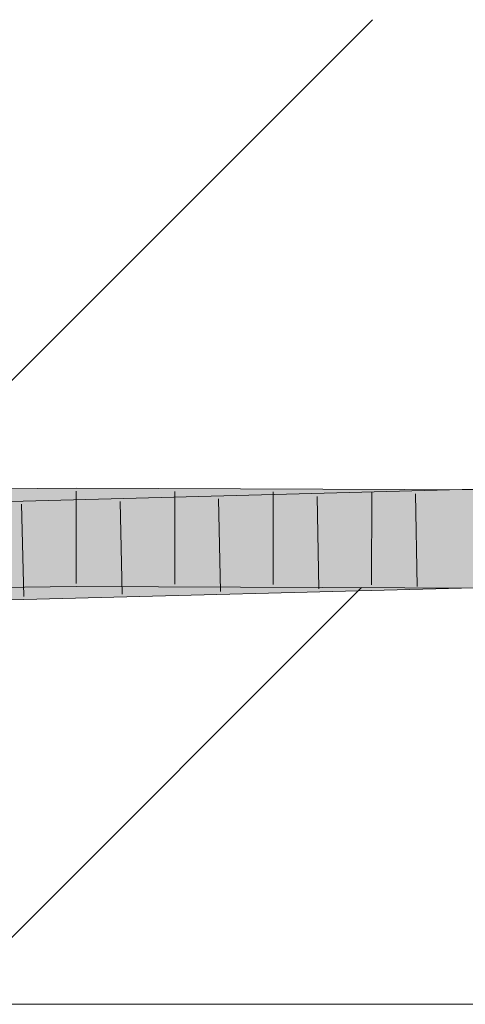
# Model space of a CAD drawing. Extents: x -720 to 300, y 62 to 1107.
# Tile 116 of 117: x 217.64 to 218.77, y 715.6 to 718.1. Entities that reach past the tile are written whole.
import ezdxf
from ezdxf.lldxf.tags import DXFTag

# ---------------------------------------------------------------- set-up
doc = ezdxf.new("R2010")
doc.units = 0
doc.layers.get('0').update_dxf_attribs({"lineweight": 35})
doc.layers.add('E_Detail_Linie_Text_Bem', color=7, linetype='Continuous', lineweight=13)
for name, color, linetype, lineweight, true_color in [('E_Detail_Wandschraffur', 7, 'Continuous', 5, 0xc0c0c0), ('E_Leerrohr 25-A06G9FMB8I', 7, 'Continuous', 9, 0xff8000), ('E_Leerrohr 25-Shading', 7, 'Continuous', 9, 0xff8000)]:
    doc.layers.add(name, color=color, linetype=linetype, lineweight=lineweight, true_color=true_color)
tags = doc.linetypes.add('fein_strichliert', pattern=[4, 1, -2, 1]).pattern_tags.tags
tags[8:9] = [DXFTag(74, 4), DXFTag(75, 0), DXFTag(340, '0'), DXFTag(46, 0.0), DXFTag(50, 0.0), DXFTag(44, 0.0), DXFTag(45, 0.0)]
tags[6:7] = [DXFTag(74, 4), DXFTag(75, 0), DXFTag(340, '0'), DXFTag(46, 0.0), DXFTag(50, 0.0), DXFTag(44, 0.0), DXFTag(45, 0.0)]
tags[4:5] = [DXFTag(74, 4), DXFTag(75, 0), DXFTag(340, '0'), DXFTag(46, 0.0), DXFTag(50, 0.0), DXFTag(44, 0.0), DXFTag(45, 0.0)]

# ---------------------------------------------------------------- blocks, each defined once
blk = doc.blocks.new('Shading-A06G9FDB8I', base_point=(181.435, 714.5839))
at = {"layer": 'E_Leerrohr 25-Shading', "color": 43, "true_color": 0xd7ab7f}
for points in [[(217.4108, 716.8344), (218.9397, 716.8745), (217.3224, 716.8687), (218.9391, 716.911)], [(217.4108, 716.8694), (217.7851, 716.8737), (217.3224, 716.9051), (217.785, 716.9103)], [(217.7851, 716.8737), (218.7603, 716.8698), (217.785, 716.9103), (218.7599, 716.9064)], [(218.7603, 716.8698), (219.355, 716.8673), (218.7599, 716.9064), (219.3555, 716.9039)], [(217.3224, 716.6186), (218.9432, 716.6611), (217.4108, 716.6575), (218.9426, 716.6977)], [(217.3224, 716.655), (217.7854, 716.6603), (217.4108, 716.6927), (217.7854, 716.697)], [(217.7854, 716.697), (217.7854, 716.6603), (218.6855, 716.6904)], [(217.7854, 716.697), (218.6855, 716.6904), (218.7622, 716.6929)], [(218.7625, 716.6563), (218.7622, 716.6898), (217.7854, 716.6603), (218.6855, 716.6904)], [(218.7622, 716.6898), (218.7622, 716.6929), (218.6855, 716.6904)], [(218.7622, 716.6929), (218.7625, 716.6563), (219.353, 716.6868), (219.3526, 716.6539)], [(218.7622, 716.6929), (218.9428, 716.6911), (219.353, 716.6906), (219.353, 716.6885)]]:
    blk.add_solid(points, dxfattribs=at)
at = {"layer": 'E_Leerrohr 25-Shading', "color": 31, "true_color": 0xfabd7f}
for points in [[(217.4108, 716.8694), (217.4282, 716.8276), (217.7851, 716.8737), (217.7851, 716.8381)], [(217.4108, 716.8344), (217.4474, 716.7469), (218.7603, 716.8698), (218.7612, 716.7814)], [(217.7851, 716.8737), (217.7851, 716.8381), (218.7603, 716.8698)], [(217.7851, 716.8381), (217.7852, 716.7853), (218.7603, 716.8698), (219.355, 716.8673)], [(217.7852, 716.7853), (218.7613, 716.7814), (219.355, 716.8673), (219.3541, 716.7879)], [(218.7612, 716.7814), (218.9411, 716.7861), (218.7603, 716.8698), (218.9397, 716.8745)], [(217.4282, 716.8276), (217.4474, 716.7815), (217.7851, 716.8381), (217.7852, 716.7853)], [(217.4108, 716.6575), (218.9426, 716.6977), (217.4474, 716.7469), (218.9411, 716.7861)], [(217.4474, 716.7815), (217.4402, 716.7641), (217.7852, 716.7853), (217.7852, 716.7706)], [(217.7852, 716.7853), (217.7852, 716.7706), (218.7613, 716.7814)], [(217.7852, 716.7706), (217.7854, 716.697), (218.7613, 716.7814), (218.7622, 716.6929)], [(218.9413, 716.7833), (218.7613, 716.7814), (219.3541, 716.7839), (219.354, 716.7789)], [(218.7622, 716.6929), (219.353, 716.6906), (218.7613, 716.7814), (219.354, 716.7789)], [(217.4402, 716.7641), (217.4108, 716.6927), (217.7852, 716.7706), (217.7854, 716.697)]]:
    blk.add_solid(points, dxfattribs=at)
blk = doc.blocks.new('Referenz-A06G9FMD8I')
at = {"layer": 'E_Detail_Linie_Text_Bem', "linetype": 'Continuous', "ltscale": 0.13}
blk.add_line((259.5484, 715.5996), (211.5704, 715.5996), dxfattribs=at)
at = {"layer": 'E_Detail_Wandschraffur', "linetype": 'ByBlock', "ltscale": 0.13}
blk.add_line((217.3579, 716.9198), (218.5378, 718.0996), dxfattribs=at)
at = {"layer": 'E_Detail_Wandschraffur', "linetype": 'fein_strichliert', "ltscale": 0.13}
blk.add_line((217.5676, 715.7152), (218.51, 716.6577), dxfattribs=at)
at = {"layer": 'E_Leerrohr 25-A06G9FMB8I', "linetype": 'Continuous', "ltscale": 0.13}
for p, q in [((218.9391, 716.911), (216.8247, 716.8557)), ((217.785, 716.9103), (216.8456, 716.8997)), ((219.3555, 716.9039), (217.785, 716.9103)), ((217.7853, 716.9028), (217.7857, 716.6678)), ((218.0356, 716.9018), (218.0355, 716.6668)), ((218.2858, 716.9008), (218.2852, 716.6658)), ((217.8967, 716.8762), (217.902, 716.6413)), ((218.1468, 716.8828), (218.1518, 716.6478)), ((218.3969, 716.8893), (218.4015, 716.6544)), ((218.5361, 716.8998), (218.535, 716.6648)), ((218.647, 716.8959), (218.6512, 716.6609)), ((217.6466, 716.8697), (217.6523, 716.6348)), ((218.9432, 716.6611), (216.8321, 716.6058)), ((217.7854, 716.6603), (216.8495, 716.6497)), ((219.3526, 716.6539), (217.7854, 716.6603))]:
    blk.add_line(p, q, dxfattribs=at)

msp = doc.modelspace()

# ---------------------------------------------------------------- block references
at = {"color": 8, "lineweight": 25, "ltscale": 0.25, "true_color": 0x808080}
msp.add_blockref('Referenz-A06G9FMD8I', (0, 0), dxfattribs=at)
msp.add_blockref('Shading-A06G9FDB8I', (181.435, 714.5839))

doc.saveas('drawing.dxf')
